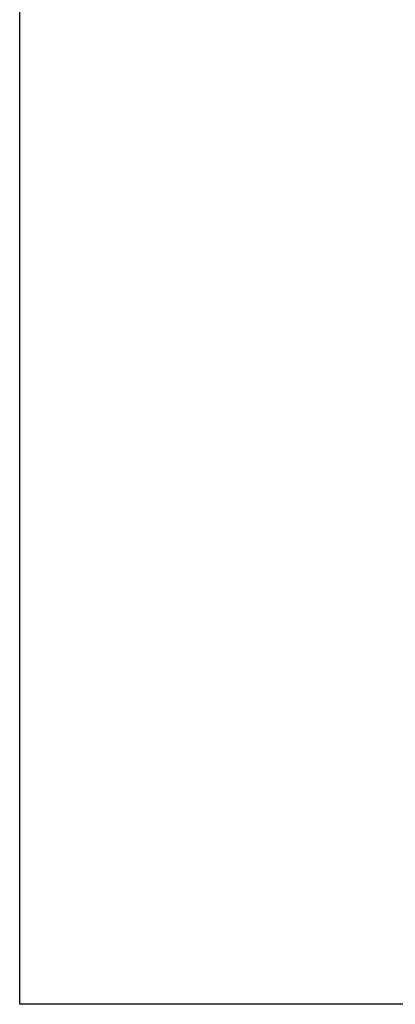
# Model space of a CAD drawing. Header units: millimetres. Extents: x -0.08 to 3.17, y -0.08 to 4.88.
# Tile 145 of 164: x 0.41 to 0.48, y 3.95 to 4.14. Entities that reach past the tile are written whole.
import ezdxf

# ---------------------------------------------------------------- set-up
doc = ezdxf.new("R2010")
doc.units = ezdxf.units.MM
doc.header["$MEASUREMENT"] = 0
for name, color, linetype in [('BottomLayer', 5, 'Continuous'), ('MidLayer1', 16, 'Continuous'), ('MidLayer2', 76, 'Continuous'), ('TopLayer', 1, 'Continuous')]:
    doc.layers.add(name, color=color, linetype=linetype)

msp = doc.modelspace()

# ---------------------------------------------------------------- linework, layer by layer
at = {"layer": 'BottomLayer'}
for p, q in [((0.40775, 3.94882), (0.40775, 4.68504)), ((2.6828, 3.94882), (0.40775, 3.94882))]:
    msp.add_line(p, q, dxfattribs=at)
at = {"layer": 'MidLayer1'}
for p, q in [((0.40775, 3.94882), (0.40775, 4.68504)), ((2.6828, 3.94882), (0.40775, 3.94882))]:
    msp.add_line(p, q, dxfattribs=at)
at = {"layer": 'MidLayer2'}
for p, q in [((0.40775, 3.94882), (0.40775, 4.68504)), ((2.6828, 3.94882), (0.40775, 3.94882))]:
    msp.add_line(p, q, dxfattribs=at)
at = {"layer": 'TopLayer'}
for p, q in [((0.40775, 3.94882), (0.40775, 4.68504)), ((2.37065, 3.94882), (0.40775, 3.94882))]:
    msp.add_line(p, q, dxfattribs=at)

doc.saveas('drawing.dxf')
